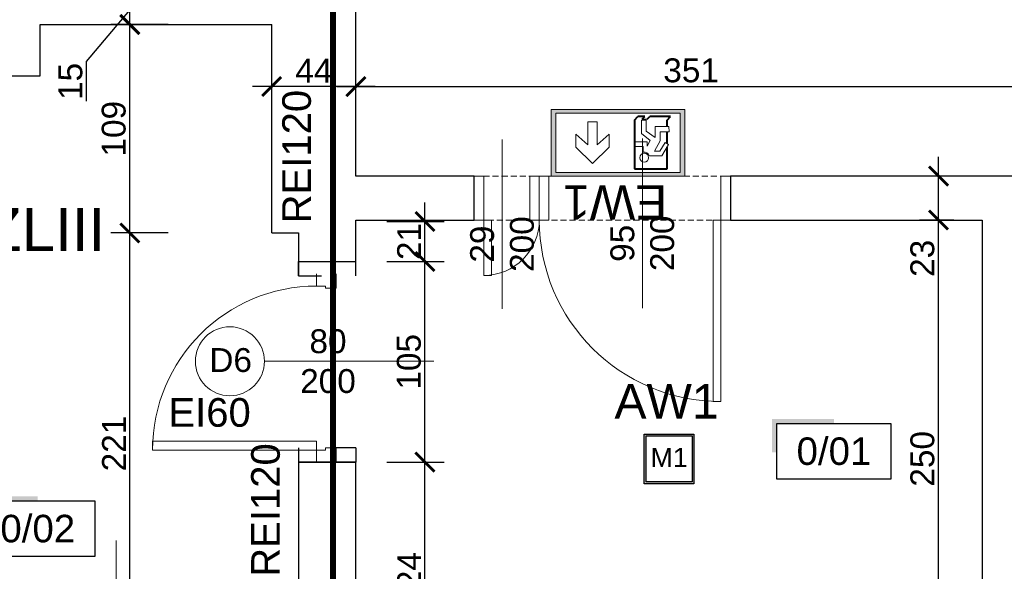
# Model space of a CAD drawing. Header units: millimetres. Extents: x 2709036 to 2756280, y 168165 to 192362.
# Tile 74 of 192: x 2714866 to 2715381, y 190824 to 191113. Entities that reach past the tile are written whole.
import ezdxf
from ezdxf.enums import TextEntityAlignment as Align

# ---------------------------------------------------------------- set-up
doc = ezdxf.new("R2010")
doc.units = ezdxf.units.MM
doc.header["$MEASUREMENT"] = 0
doc.linetypes.add('ACAD_ISO03W100', pattern=[30, 12, -18])
doc.linetypes.add('HIDDEN2', pattern=[4.7625, 3.175, -1.5875])
doc.layers.add('6 - OPISY', color=7, linetype='Continuous')
doc.layers.add('Oświetlenie awaryjne', color=1, linetype='Continuous')
for name, color, linetype, lineweight in [('__MAZ_EKSP_PROJ', 3, 'Continuous', 0), ('__MAZ_LIKWIDACJE', 6, 'ACAD_ISO03W100', 30), ('__MAZ_OPIS_STOLARKA', 7, 'Continuous', 0), ('__MAZ_SCHODY', 7, 'Continuous', 0), ('__MAZ_STOLARKA DRZWIOWA ISTN', 7, 'Continuous', 9), ('__MAZ_STOLARKA DRZWIOWA NOWA', 7, 'Continuous', 9), ('__MAZ_WYMIARY', 7, 'Continuous', 9), ('__MAZ_ŚCIANY ISTNIEJĄCE', 7, 'Continuous', 30), ('Oświetlenie ewakuacyjne', 3, 'Continuous', 20)]:
    doc.layers.add(name, color=color, linetype=linetype, lineweight=lineweight)
doc.styles.add('Arial', font='arial.ttf')
doc.styles.add('Dimensions', font='arial.ttf')
doc.styles.add('Malanow_1_100', font='isocpeur.ttf')
doc.styles.get("Standard").update_dxf_attribs({"font": 'arial.ttf'})
doc.styles.add('styl1', font='arial.ttf')
doc.dimstyles.new('100', dxfattribs={"dimtxt": 10, "dimasz": 10, "dimexe": 18, "dimexo": 15, "dimgap": 9, "dimtad": 1, "dimdec": 1, "dimrnd": 0.5, "dimdsep": 46, "dimtxsty": 'Dimensions', "dimblk": 'ARCHTICK', "dimcen": 9, "dimdle": 10, "dimadec": 1, "dimazin": 2, "dimtfac": 1, "dimtdec": 4, "dimtofl": 0, "dimtmove": 2, "dimatfit": 3, "dimfxl": 1, "dimtolj": 1, "dimtzin": 0, "dimarcsym": 0})

# ---------------------------------------------------------------- blocks, each defined once
blk = doc.blocks.new('*U9')
at = {"ltscale": 10}
blk.add_hatch(color=256, dxfattribs=at).paths.add_polyline_path([(0, 26), (-25, 26), (-27, 26), (-27, 11.46), (-25, 11.46), (-25, 24), (0, 24)])
blk.add_lwpolyline([(-25, 0), (25, 0), (25, 24), (-25, 24)], close=True, dxfattribs=at)
at = {"layer": '6 - OPISY'}
for tag, p in [('NRPOM', (0, 6)), ('WYSPOM', (3.39, -15.66))]:
    blk.add_attdef(tag, text='', height=12, dxfattribs=at).set_placement(p, align=Align.CENTER)
blk = doc.blocks.new('_ArchTick')
at = {"color": 0, "linetype": 'ByBlock', "const_width": 0.15}
blk.add_lwpolyline([(-0.5, -0.5), (0.5, 0.5)], dxfattribs=at)
blk = doc.blocks.new('*D972')
at = {"layer": '__MAZ_WYMIARY', "color": 0, "lineweight": -2}
for p, q in [((2715346.74, 190748.08), (2715346.74, 191018.08)), ((2715354.68, 191008.08), (2715336.74, 191008.08)), ((2715354.68, 190758.08), (2715336.74, 190758.08))]:
    blk.add_line(p, q, dxfattribs=at)
at = {"layer": 'Defpoints', "color": 0, "lineweight": 30}
for p in [(2715346.74, 191008.08), (2715369.68, 191008.08), (2715369.68, 190758.08)]:
    blk.add_point(p, dxfattribs=at)
at = {"layer": '__MAZ_WYMIARY', "color": 0, "lineweight": -2, "xscale": 10, "yscale": 10, "zscale": 10}
for p, rotation in [((2715346.74, 191008.08), 90), ((2715346.74, 190758.08), 270)]:
    blk.add_blockref('_ArchTick', p, dxfattribs=dict(at, rotation=rotation))
at = {"layer": '__MAZ_WYMIARY', "color": 0, "lineweight": 5, "insert": (2715338.36, 190883.08), "char_height": 12.5, "attachment_point": 5, "rotation": 90, "style": 'Arial'}
blk.add_mtext('\\A1;250', dxfattribs=at)
blk = doc.blocks.new('*D973')
at = {"layer": '__MAZ_WYMIARY', "color": 0, "lineweight": -2}
for p, q in [((2715346.74, 190998.08), (2715346.74, 191041.08)), ((2715354.68, 191031.08), (2715336.74, 191031.08)), ((2715354.68, 191008.08), (2715336.74, 191008.08))]:
    blk.add_line(p, q, dxfattribs=at)
at = {"layer": 'Defpoints', "color": 0, "lineweight": 30}
for p in [(2715346.74, 191031.08), (2715369.68, 191031.08), (2715369.68, 191008.08)]:
    blk.add_point(p, dxfattribs=at)
at = {"layer": '__MAZ_WYMIARY', "color": 0, "lineweight": -2, "xscale": 10, "yscale": 10, "zscale": 10}
for p, rotation in [((2715346.74, 191031.08), 90), ((2715346.74, 191008.08), 270)]:
    blk.add_blockref('_ArchTick', p, dxfattribs=dict(at, rotation=rotation))
at = {"layer": '__MAZ_WYMIARY', "color": 0, "lineweight": 5, "insert": (2715338.35, 190988.03), "char_height": 12.5, "attachment_point": 5, "rotation": 90, "style": 'Arial'}
blk.add_mtext('\\A1;23', dxfattribs=at)
blk = doc.blocks.new('*D986')
at = {"layer": '__MAZ_WYMIARY', "color": 0, "lineweight": -2}
for p, q in [((2715041.83, 191057.95), (2715041.83, 191087.95)), ((2715392.68, 191057.95), (2715392.68, 191087.95)), ((2715031.83, 191077.95), (2715402.68, 191077.95))]:
    blk.add_line(p, q, dxfattribs=at)
at = {"layer": 'Defpoints', "color": 0, "lineweight": 30}
for p in [(2715392.68, 191077.95), (2715041.83, 191031.08), (2715392.68, 191031.08)]:
    blk.add_point(p, dxfattribs=at)
at = {"layer": '__MAZ_WYMIARY', "color": 0, "lineweight": -2, "xscale": 10, "yscale": 10, "zscale": 10, "rotation": 180}
blk.add_blockref('_ArchTick', (2715041.83, 191077.95), dxfattribs=at)
at = {"layer": '__MAZ_WYMIARY', "color": 0, "lineweight": -2, "xscale": 10, "yscale": 10, "zscale": 10}
blk.add_blockref('_ArchTick', (2715392.68, 191077.95), dxfattribs=at)
at = {"layer": '__MAZ_WYMIARY', "color": 0, "lineweight": 5, "insert": (2715217.26, 191086.34), "char_height": 12.5, "attachment_point": 5, "style": 'Arial'}
blk.add_mtext('\\A1;351', dxfattribs=at)
blk = doc.blocks.new('*D1017')
at = {"layer": '__MAZ_WYMIARY', "color": 0, "lineweight": -2}
for p, q in [((2714923.49, 190770.9), (2714923.49, 191011.3)), ((2714943.49, 191001.3), (2714913.49, 191001.3)), ((2714943.49, 190780.9), (2714913.49, 190780.9))]:
    blk.add_line(p, q, dxfattribs=at)
at = {"layer": 'Defpoints', "color": 0, "lineweight": 30}
for p in [(2714923.49, 191001.3), (2715011.83, 191001.3), (2715011.83, 190780.9)]:
    blk.add_point(p, dxfattribs=at)
at = {"layer": '__MAZ_WYMIARY', "color": 0, "lineweight": -2, "xscale": 10, "yscale": 10, "zscale": 10}
for p, rotation in [((2714923.49, 191001.3), 90), ((2714923.49, 190780.9), 270)]:
    blk.add_blockref('_ArchTick', p, dxfattribs=dict(at, rotation=rotation))
at = {"layer": '__MAZ_WYMIARY', "color": 0, "lineweight": 5, "insert": (2714915.22, 190891.1), "char_height": 12.5, "attachment_point": 5, "rotation": 90, "style": 'Arial'}
blk.add_mtext('\\A1;221', dxfattribs=at)
blk = doc.blocks.new('*D1018')
at = {"layer": '__MAZ_WYMIARY', "color": 0, "lineweight": -2}
for p, q in [((2714923.49, 190991.3), (2714923.49, 191120.43)), ((2714943.49, 191110.43), (2714913.49, 191110.43)), ((2714943.49, 191001.3), (2714913.49, 191001.3))]:
    blk.add_line(p, q, dxfattribs=at)
at = {"layer": 'Defpoints', "color": 0, "lineweight": 30}
for p in [(2714923.49, 191110.43), (2714997.76, 191110.43), (2714997.76, 191001.3)]:
    blk.add_point(p, dxfattribs=at)
at = {"layer": '__MAZ_WYMIARY', "color": 0, "lineweight": -2, "xscale": 10, "yscale": 10, "zscale": 10}
for p, rotation in [((2714923.49, 191110.43), 90), ((2714923.49, 191001.3), 270)]:
    blk.add_blockref('_ArchTick', p, dxfattribs=dict(at, rotation=rotation))
at = {"layer": '__MAZ_WYMIARY', "color": 0, "lineweight": 5, "insert": (2714915.11, 191055.86), "char_height": 12.5, "attachment_point": 5, "rotation": 90, "style": 'Arial'}
blk.add_mtext('\\A1;109', dxfattribs=at)
blk = doc.blocks.new('*D1019')
at = {"layer": '__MAZ_WYMIARY', "color": 0, "lineweight": -2}
for p, q in [((2714923.49, 191100.43), (2714923.49, 191135.43)), ((2714943.49, 191125.43), (2714913.49, 191125.43)), ((2714900.82, 191091.02), (2714923.49, 191117.93)), ((2714943.49, 191110.43), (2714913.49, 191110.43)), ((2714900.82, 191070.2), (2714900.82, 191091.02))]:
    blk.add_line(p, q, dxfattribs=at)
at = {"layer": 'Defpoints', "color": 0, "lineweight": 30}
for p in [(2714923.49, 191125.43), (2714997.76, 191125.43), (2714997.76, 191110.43)]:
    blk.add_point(p, dxfattribs=at)
at = {"layer": '__MAZ_WYMIARY', "color": 0, "lineweight": -2, "xscale": 10, "yscale": 10, "zscale": 10}
for p, rotation in [((2714923.49, 191125.43), 90), ((2714923.49, 191110.43), 270)]:
    blk.add_blockref('_ArchTick', p, dxfattribs=dict(at, rotation=rotation))
at = {"layer": '__MAZ_WYMIARY', "color": 0, "lineweight": 5, "insert": (2714892.44, 191080.61), "char_height": 12.5, "attachment_point": 5, "rotation": 90, "style": 'Arial'}
blk.add_mtext('\\A1;15', dxfattribs=at)
blk = doc.blocks.new('*D1024')
at = {"layer": '__MAZ_WYMIARY', "color": 0, "lineweight": -2}
for p, q in [((2714997.76, 191057.95), (2714997.76, 191087.95)), ((2715041.83, 191057.95), (2715041.83, 191087.95)), ((2715051.83, 191077.95), (2714987.76, 191077.95))]:
    blk.add_line(p, q, dxfattribs=at)
at = {"layer": 'Defpoints', "color": 0, "lineweight": 30}
for p in [(2714997.76, 191077.95), (2714997.76, 191031.08), (2715041.83, 191031.08)]:
    blk.add_point(p, dxfattribs=at)
at = {"layer": '__MAZ_WYMIARY', "color": 0, "lineweight": -2, "xscale": 10, "yscale": 10, "zscale": 10, "rotation": 180}
blk.add_blockref('_ArchTick', (2714997.76, 191077.95), dxfattribs=at)
at = {"layer": '__MAZ_WYMIARY', "color": 0, "lineweight": -2, "xscale": 10, "yscale": 10, "zscale": 10}
blk.add_blockref('_ArchTick', (2715041.83, 191077.95), dxfattribs=at)
at = {"layer": '__MAZ_WYMIARY', "color": 0, "lineweight": 5, "insert": (2715019.79, 191086.2), "char_height": 12.5, "attachment_point": 5, "style": 'Arial'}
blk.add_mtext('\\A1;44', dxfattribs=at)
blk = doc.blocks.new('*D1027')
at = {"layer": '__MAZ_WYMIARY', "color": 0, "lineweight": -2}
for p, q in [((2714833.15, 191093.58), (2714833.15, 190748.08)), ((2714853.15, 191083.58), (2714823.15, 191083.58)), ((2714853.15, 190758.08), (2714823.15, 190758.08))]:
    blk.add_line(p, q, dxfattribs=at)
at = {"layer": 'Defpoints', "color": 0, "lineweight": 30}
for p in [(2714876.49, 191083.58), (2714833.15, 190758.08), (2714876.49, 190758.08)]:
    blk.add_point(p, dxfattribs=at)
at = {"layer": '__MAZ_WYMIARY', "color": 0, "lineweight": -2, "xscale": 10, "yscale": 10, "zscale": 10}
for p, rotation in [((2714833.15, 191083.58), 90), ((2714833.15, 190758.08), 270)]:
    blk.add_blockref('_ArchTick', p, dxfattribs=dict(at, rotation=rotation))
at = {"layer": '__MAZ_WYMIARY', "color": 0, "lineweight": 5, "insert": (2714824.76, 190920.83), "char_height": 12.5, "attachment_point": 5, "rotation": 90, "style": 'Arial'}
blk.add_mtext('\\A1;326', dxfattribs=at)
blk = doc.blocks.new('*D1387')
at = {"layer": '__MAZ_WYMIARY', "color": 0, "lineweight": -2}
for p, q in [((2715077.95, 190748.08), (2715077.95, 190891.36)), ((2715057.95, 190881.36), (2715087.95, 190881.36)), ((2715057.95, 190758.08), (2715087.95, 190758.08))]:
    blk.add_line(p, q, dxfattribs=at)
at = {"layer": 'Defpoints', "color": 0, "lineweight": 30}
for p in [(2715041.83, 190881.36), (2715077.95, 190881.36), (2715041.83, 190758.08)]:
    blk.add_point(p, dxfattribs=at)
at = {"layer": '__MAZ_WYMIARY', "color": 0, "lineweight": -2, "xscale": 10, "yscale": 10, "zscale": 10}
for p, rotation in [((2715077.95, 190881.36), 90), ((2715077.95, 190758.08), 270)]:
    blk.add_blockref('_ArchTick', p, dxfattribs=dict(at, rotation=rotation))
at = {"layer": '__MAZ_WYMIARY', "color": 0, "lineweight": 5, "insert": (2715069.67, 190819.72), "char_height": 12.5, "attachment_point": 5, "rotation": 90, "style": 'Arial'}
blk.add_mtext('\\A1;124', dxfattribs=at)
blk = doc.blocks.new('*D1388')
at = {"layer": '__MAZ_WYMIARY', "color": 0, "lineweight": -2}
for p, q in [((2715077.95, 190871.36), (2715077.95, 190996.36)), ((2715057.95, 190986.36), (2715087.95, 190986.36)), ((2715057.95, 190881.36), (2715087.95, 190881.36))]:
    blk.add_line(p, q, dxfattribs=at)
at = {"layer": 'Defpoints', "color": 0, "lineweight": 30}
for p in [(2715041.83, 190986.36), (2715077.95, 190986.36), (2715041.83, 190881.36)]:
    blk.add_point(p, dxfattribs=at)
at = {"layer": '__MAZ_WYMIARY', "color": 0, "lineweight": -2, "xscale": 10, "yscale": 10, "zscale": 10}
for p, rotation in [((2715077.95, 190986.36), 90), ((2715077.95, 190881.36), 270)]:
    blk.add_blockref('_ArchTick', p, dxfattribs=dict(at, rotation=rotation))
at = {"layer": '__MAZ_WYMIARY', "color": 0, "lineweight": 5, "insert": (2715069.57, 190933.86), "char_height": 12.5, "attachment_point": 5, "rotation": 90, "style": 'Arial'}
blk.add_mtext('\\A1;105', dxfattribs=at)
blk = doc.blocks.new('*D1389')
at = {"layer": '__MAZ_WYMIARY', "color": 0, "lineweight": -2}
for p, q in [((2715077.95, 190976.36), (2715077.95, 191017.3)), ((2715057.95, 191007.3), (2715087.95, 191007.3)), ((2715057.95, 190986.36), (2715087.95, 190986.36))]:
    blk.add_line(p, q, dxfattribs=at)
at = {"layer": 'Defpoints', "color": 0, "lineweight": 30}
for p in [(2715041.83, 191007.3), (2715077.95, 191007.3), (2715041.83, 190986.36)]:
    blk.add_point(p, dxfattribs=at)
at = {"layer": '__MAZ_WYMIARY', "color": 0, "lineweight": -2, "xscale": 10, "yscale": 10, "zscale": 10}
for p, rotation in [((2715077.95, 191007.3), 90), ((2715077.95, 190986.36), 270)]:
    blk.add_blockref('_ArchTick', p, dxfattribs=dict(at, rotation=rotation))
at = {"layer": '__MAZ_WYMIARY', "color": 0, "lineweight": 5, "insert": (2715069.67, 190996.83), "char_height": 12.5, "attachment_point": 5, "rotation": 90, "style": 'Arial'}
blk.add_mtext('\\A1;21', dxfattribs=at)
blk = doc.blocks.new('90')
at = {"color": 0, "linetype": 'Continuous', "lineweight": 5}
for p, q in [((30102.84, -38884.85), (30102.84, -38878.44)), ((30113.27, -38878.44), (30113.27, -38885.98)), ((30107.55, -38884.85), (30102.84, -38884.85)), ((30107.55, -38885.98), (30107.55, -38884.85)), ((30113.27, -38885.98), (30107.55, -38885.98)), ((30015.67, -38967.31), (30015.67, -38972.02)), ((30102.84, -38967.31), (30015.67, -38967.31)), ((30015.67, -38967.31), (30015.67, -38972.02)), ((30102.84, -38972.02), (30102.84, -38967.31)), ((30015.67, -38972.02), (30102.84, -38972.02)), ((30102.84, -38978.44), (30102.84, -38972.02)), ((30102.84, -38972.02), (30107.55, -38972.02)), ((30107.55, -38972.02), (30107.55, -38970.89)), ((30107.55, -38970.89), (30113.27, -38970.89)), ((30113.27, -38970.89), (30113.27, -38978.44))]:
    blk.add_line(p, q, dxfattribs=at)
blk.add_arc((30102.84, -38972.02), 87.17, 90, 180, dxfattribs=at)
blk = doc.blocks.new('*U718')
at = {"layer": 'Oświetlenie awaryjne'}
h = blk.add_hatch(color=256, dxfattribs=at)
h.dxf.hatch_style = 1
h.paths.add_polyline_path([(-13, -13), (13, -13), (13, 13), (-13, 13)])
h.paths.add_polyline_path([(-12, -12), (12, -12), (12, 12), (-12, 12)], flags=16)
for points in [[(-13, 13), (13, 13), (13, -13), (-13, -13)], [(-12, 12), (12, 12), (12, -12), (-12, -12)]]:
    blk.add_lwpolyline(points, close=True, dxfattribs=at)
at = {"layer": 'Oświetlenie awaryjne', "attachment_point": 1, "style": 'Malanow_1_100'}
for s, width, insert, char_height in [('{\\fArial|b0|i0|c238|p34;AW1}', 59.6663, (-28.61, 39.11), 18), ('\\pxqc;{\\fArial|b0|i0|c238|p34;M1}', 26, (-13, 5.68), 10)]:
    blk.add_mtext_dynamic_manual_height_columns(s, width=width, gutter_width=669.53, heights=[0], dxfattribs=dict(at, insert=insert, char_height=char_height))
blk = doc.blocks.new('DG')
at = {"layer": 'Oświetlenie ewakuacyjne', "linetype": 'ByBlock'}
h = blk.add_hatch(color=256, dxfattribs=at)
h.paths.add_polyline_path([(-0.92, 34.23), (69.08, 34.23), (69.08, -0.77), (-0.92, -0.77)])
h.paths.add_polyline_path([(1.54, 32.26), (66.63, 32.26), (66.63, 1.21), (1.54, 1.21)], flags=16)
at = {"layer": 'Oświetlenie ewakuacyjne'}
for p, q in [((12.09, 19.05), (20.78, 27.53)), ((20.78, 27.53), (29.47, 19.05)), ((47.27, 21.68), (47.27, 18.64)), ((57, 23.48), (50.5, 23.49)), ((56.23, 15.6), (53.21, 21.11)), ((53.21, 21.11), (55.91, 21.11)), ((55.91, 21.11), (58.82, 16.48)), ((60.56, 17.65), (57, 23.48)), ((12.09, 12.28), (12.09, 19.05)), ((18.37, 17.8), (12.09, 12.28)), ((18.37, 5.81), (18.37, 17.8)), ((29.47, 12.28), (23.19, 17.8)), ((23.19, 17.8), (23.19, 5.81)), ((29.47, 19.05), (29.47, 12.28)), ((47.27, 18.64), (42.7, 18.64)), ((42.7, 18.64), (42.7, 16.29)), ((42.7, 16.29), (49.38, 16.28)), ((50.94, 15.55), (46.32, 11.89)), ((49.38, 16.28), (49.38, 18.44)), ((49.38, 18.44), (50.94, 15.55)), ((56.23, 10.93), (56.23, 15.6)), ((58.82, 16.48), (60.56, 17.65)), ((46.32, 11.89), (46.32, 4.82)), ((48.88, 10.54), (53.52, 13.99)), ((48.88, 4.82), (48.88, 10.54)), ((53.52, 13.99), (53.51, 8.22)), ((60.79, 10.93), (56.23, 10.93)), ((60.78, 8.22), (60.79, 10.93)), ((23.19, 5.81), (18.37, 5.81)), ((53.51, 8.22), (60.78, 8.22)), ((46.32, 4.82), (48.88, 4.82)), ((46.75, 4.39), (49.31, 4.39))]:
    blk.add_line(p, q, dxfattribs=at)
at = {"layer": 'Oświetlenie ewakuacyjne', "lineweight": 40}
for p, q in [((42.7, 30.38), (59.77, 30.38)), ((42.7, 4.82), (42.7, 30.38)), ((59.77, 30.38), (59.77, 18.95)), ((59.77, 17.11), (59.77, 10.93)), ((59.77, 8.22), (59.77, 4.82)), ((42.7, 4.82), (44.51, 3.02)), ((48.13, 3.02), (44.51, 3.02)), ((46.75, 4.39), (48.13, 3.02)), ((49.31, 4.39), (50.69, 3.02)), ((61.58, 3.02), (50.69, 3.02)), ((59.77, 4.82), (61.58, 3.02))]:
    blk.add_line(p, q, dxfattribs=at)
at = {"layer": 'Oświetlenie ewakuacyjne'}
for points in [[(-0.92, 34.23), (69.08, 34.23), (69.08, -0.77), (-0.92, -0.77)], [(1.54, 32.26), (66.63, 32.26), (66.63, 1.21), (1.54, 1.21)]]:
    blk.add_lwpolyline(points, close=True, dxfattribs=at)
blk.add_circle((47.8, 24.52), 2.34, dxfattribs=at)
blk.add_arc((47.8, 24.52), 2.88, 259.4003, 339.1396, dxfattribs=at)
blk = doc.blocks.new('*U714')
at = {"layer": 'Oświetlenie ewakuacyjne', "color": 1, "linetype": 'ByBlock', "xscale": -1, "rotation": 359.9999999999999}
blk.add_blockref('DG', (69.08, 0.76), dxfattribs=at)
at = {"layer": 'Oświetlenie ewakuacyjne', "insert": (9.21, 57.69), "char_height": 18, "attachment_point": 1, "style": 'Malanow_1_100'}
blk.add_mtext_dynamic_manual_height_columns('{\\fArial|b0|i0|c238|p34;EW1}', width=42.9792, gutter_width=669.53, heights=[0], dxfattribs=at)

msp = doc.modelspace()

# ---------------------------------------------------------------- linework, layer by layer
at = {"layer": '__MAZ_EKSP_PROJ', "linetype": 'ACAD_ISO03W100', "const_width": 3}
msp.add_lwpolyline([(2715029.84, 190700.1), (2715029.84, 191211.56), (2714869.37, 191211.56), (2714869.37, 191328.58), (2714508.27, 191328.58)], dxfattribs=at)
at = {"layer": '__MAZ_LIKWIDACJE', "color": 252}
for p, q in [((2715011.83, 190978.86), (2715011.83, 190986.36)), ((2715041.83, 190978.86), (2715041.83, 190986.36)), ((2715011.83, 190978.86), (2715041.83, 190978.86)), ((2715041.83, 190888.86), (2715011.83, 190888.86)), ((2715011.83, 190888.86), (2715011.83, 190881.36)), ((2715041.83, 190888.86), (2715041.83, 190881.36))]:
    msp.add_line(p, q, dxfattribs=at)
at = {"layer": '__MAZ_OPIS_STOLARKA', "color": 252}
for points in [[(2715191.76, 190961.98), (2715191.76, 191050.7)], [(2715118.36, 190961.56), (2715118.36, 191050.28)], [(2714993.92, 190934.13), (2715082.64, 190934.13)], [(2714916.37, 190655.07), (2714916.37, 190840.38)]]:
    msp.add_lwpolyline(points, dxfattribs=at)
msp.add_circle((2714975.85, 190934.13), 18.07, dxfattribs=at)
at = {"layer": '__MAZ_SCHODY', "color": 252, "linetype": 'HIDDEN2', "lineweight": 5}
msp.add_lwpolyline([(2715103.8, 191031.08), (2715237.8, 191031.08), (2715237.8, 191008.08), (2715103.8, 191008.08)], close=True, dxfattribs=at)
at = {"layer": '__MAZ_STOLARKA DRZWIOWA ISTN', "color": 252, "linetype": 'Continuous'}
for points in [[(2715108.8, 191031.08), (2715103.8, 191031.08), (2715103.8, 191008.08), (2715108.8, 191008.08)], [(2715137.8, 191031.08), (2715132.8, 191031.08), (2715132.8, 191008.08), (2715137.8, 191008.08)], [(2715137.8, 191031.08), (2715142.8, 191031.08), (2715142.8, 191008.08), (2715137.8, 191008.08)], [(2715232.8, 191031.08), (2715237.8, 191031.08), (2715237.8, 191008.08), (2715232.8, 191008.08)], [(2715108.8, 191008.08), (2715112.8, 191008.08), (2715112.8, 190979.08), (2715108.8, 190979.08)], [(2715232.8, 191008.08), (2715228.8, 191008.08), (2715228.8, 190913.08), (2715232.8, 190913.08)]]:
    msp.add_lwpolyline(points, close=True, dxfattribs=at)
at = {"layer": '__MAZ_STOLARKA DRZWIOWA ISTN', "color": 252, "linetype": 'Continuous', "extrusion": (0, 0, -1)}
msp.add_arc((-2715108.8, 191008.08), 29, 180, 270, dxfattribs=at)
at = {"layer": '__MAZ_STOLARKA DRZWIOWA ISTN', "color": 252, "linetype": 'Continuous'}
msp.add_arc((2715232.8, 191008.08), 95, 180, 270, dxfattribs=at)
at = {"layer": '__MAZ_ŚCIANY ISTNIEJĄCE', "color": 252, "ltscale": 15}
for p, q in [((2715041.83, 191031.08), (2715041.83, 191117.93)), ((2714876.49, 191083.58), (2714876.49, 191110.43)), ((2714876.49, 191110.43), (2714997.76, 191110.43)), ((2714997.76, 191001.3), (2714997.76, 191110.43)), ((2714680.12, 191083.58), (2714876.49, 191083.58)), ((2715103.8, 191031.08), (2715041.83, 191031.08)), ((2715103.8, 191008.08), (2715103.8, 191031.08)), ((2715392.68, 191031.08), (2715237.8, 191031.08)), ((2715237.8, 191031.08), (2715237.8, 191008.08)), ((2715041.83, 191008.08), (2715103.8, 191008.08)), ((2715041.83, 191007.3), (2715041.83, 191008.08)), ((2715041.83, 190978.86), (2715041.83, 191007.3)), ((2715237.8, 191008.08), (2715369.68, 191008.08)), ((2715369.68, 191008.08), (2715369.68, 190758.08)), ((2714997.76, 191001.3), (2715011.83, 191001.3)), ((2715011.83, 191001.3), (2715011.83, 190978.86)), ((2715011.83, 190986.36), (2715041.83, 190986.36)), ((2715011.83, 190881.36), (2715011.83, 190780.9)), ((2715041.83, 190881.36), (2715011.83, 190881.36)), ((2715026.83, 190881.36), (2715041.83, 190881.36)), ((2715041.83, 190774.9), (2715041.83, 190881.36))]:
    msp.add_line(p, q, dxfattribs=at)
for points in [[(2715011.83, 190986.36), (2715041.83, 190986.36)], [(2715011.83, 190881.36), (2715041.83, 190881.36)]]:
    msp.add_lwpolyline(points, dxfattribs=at)

# ---------------------------------------------------------------- block references
at = {"layer": '6 - OPISY', "color": 252, "xscale": 1.2, "yscale": 1.2, "zscale": 1.2}
for p, values in [((2715292.03, 190872.69), {'NRPOM': '0/01'}), ((2714875.31, 190832.19), {'NRPOM': '0/02'})]:
    msp.add_blockref('*U9', p, dxfattribs=at).add_auto_attribs(values)
at = {"layer": '__MAZ_STOLARKA DRZWIOWA NOWA', "color": 252, "lineweight": -2, "xscale": 0.9849617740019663, "yscale": 0.9849617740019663, "zscale": 0.9849617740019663, "rotation": 359.9999999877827}
msp.add_blockref('90', (2685371.09, 229273.62), dxfattribs=at)
at = {"layer": 'Oświetlenie awaryjne'}
msp.add_blockref('*U718', (2715205.76, 190883.08, 0), dxfattribs=at)
at = {"layer": 'Oświetlenie ewakuacyjne', "linetype": 'ByBlock', "rotation": 180}
msp.add_blockref('*U714', (2715213.98, 191065.97), dxfattribs=at)

# ---------------------------------------------------------------- texts
at = {"layer": '__MAZ_EKSP_PROJ', "linetype": 'ACAD_ISO03W100', "char_height": 15, "attachment_point": 3, "rotation": 90}
for insert in [(2715003.27, 191076.21), (2714986.98, 190891.24)]:
    msp.add_mtext_dynamic_manual_height_columns('REI120', width=68.5675, gutter_width=12.5, heights=[61.2], dxfattribs=dict(at, insert=insert))
at = {"layer": '__MAZ_EKSP_PROJ', "color": 252, "linetype": 'ACAD_ISO03W100', "insert": (2714910.55, 191014.39), "char_height": 22.5, "attachment_point": 3}
msp.add_mtext_dynamic_manual_height_columns('ZLIII', width=163.6546, gutter_width=12.5, heights=[61.2], dxfattribs=at)
at = {"layer": '__MAZ_EKSP_PROJ', "linetype": 'ACAD_ISO03W100', "insert": (2714986.8, 190914.88), "char_height": 15, "attachment_point": 3}
msp.add_mtext_dynamic_manual_height_columns('EI60', width=84.9678, gutter_width=12.5, heights=[61.2], dxfattribs=at)
at = {"layer": '__MAZ_OPIS_STOLARKA', "color": 252, "char_height": 12.5, "width": 38.3096, "attachment_point": 5, "rotation": 90, "style": 'styl1'}
for s, insert in [('\\pxqc;29\\P200', (2715118.36, 190995.47)), ('\\pxqc;95\\P200', (2715191.76, 190995.89))]:
    msp.add_mtext(s, dxfattribs=dict(at, insert=insert))
at = {"layer": '__MAZ_OPIS_STOLARKA', "color": 252, "char_height": 12.5, "width": 38.3096, "attachment_point": 5, "style": 'styl1'}
for s, insert in [('80\\P200', (2715027.21, 190934.13)), ('\\pxqc;D6', (2714976.26, 190934.7))]:
    msp.add_mtext(s, dxfattribs=dict(at, insert=insert))

# ---------------------------------------------------------------- dimensions: what is measured, and where the dimension line sits
at = {"layer": '__MAZ_WYMIARY', "color": 252, "lineweight": 5}
for base, p1, p2, picture, middle in [((2714923.49, 191125.43), (2714997.76, 191110.43), (2714997.76, 191125.43), '*D1019', (2714900.82, 191089.02)), ((2715346.74, 191031.08), (2715369.68, 191008.08), (2715369.68, 191031.08), '*D973', (2715346.74, 190988.03)), ((2715077.95, 191007.3), (2715041.83, 190986.36), (2715041.83, 191007.3), '*D1389', (2715077.95, 190996.83))]:
    dim = msp.add_linear_dim(base=base, p1=p1, p2=p2, angle=90, dimstyle='100', override={"dimtxt": 12.5, "dimexe": 10, "dimgap": 2, "dimdec": 0, "dimtxsty": 'Arial', "dimtmove": 1, "dimfxl": 20, "dimfxlon": 1}, dxfattribs=at)
    dim.commit()
    dim.dimension.update_dxf_attribs({"geometry": picture, "text_midpoint": middle, "dimtype": 160})
for base, p1, p2, picture, middle in [((2714923.49, 191110.43), (2714997.76, 191001.3), (2714997.76, 191110.43), '*D1018', (2714915.11, 191055.86)), ((2714833.14544187, 190758.0778375), (2714876.49332883, 191083.5778375), (2714876.49332883, 190758.0778375), '*D1027', (2714824.75901622, 190920.8278375)), ((2715346.74, 191008.08), (2715369.68, 190758.08), (2715369.68, 191008.08), '*D972', (2715338.36, 190883.08)), ((2714923.49, 191001.3), (2715011.83, 190780.9), (2715011.83, 191001.3), '*D1017', (2714915.22, 190891.1)), ((2715077.95, 190986.36), (2715041.83, 190881.36), (2715041.83, 190986.36), '*D1388', (2715069.57, 190933.86)), ((2715077.95, 190881.36), (2715041.83, 190758.08), (2715041.83, 190881.36), '*D1387', (2715069.67, 190819.72))]:
    dim = msp.add_linear_dim(base=base, p1=p1, p2=p2, angle=90, dimstyle='100', override={"dimtxt": 12.5, "dimexe": 10, "dimgap": 2, "dimdec": 0, "dimtxsty": 'Arial', "dimtmove": 1, "dimfxl": 20, "dimfxlon": 1}, dxfattribs=at)
    dim.commit()
    dim.dimension.update_dxf_attribs({"geometry": picture, "text_midpoint": middle})
for base, p2, picture, middle in [((2714997.76, 191077.95), (2714997.76, 191031.08), '*D1024', (2715019.79, 191086.2)), ((2715392.68, 191077.95), (2715392.68, 191031.08), '*D986', (2715217.26, 191086.34))]:
    dim = msp.add_linear_dim(base=base, p1=(2715041.83, 191031.08), p2=p2, dimstyle='100', override={"dimtxt": 12.5, "dimexe": 10, "dimgap": 2, "dimdec": 0, "dimtxsty": 'Arial', "dimtmove": 1, "dimfxl": 20, "dimfxlon": 1}, dxfattribs=at)
    dim.commit()
    dim.dimension.update_dxf_attribs({"geometry": picture, "text_midpoint": middle})

doc.saveas('drawing.dxf')
